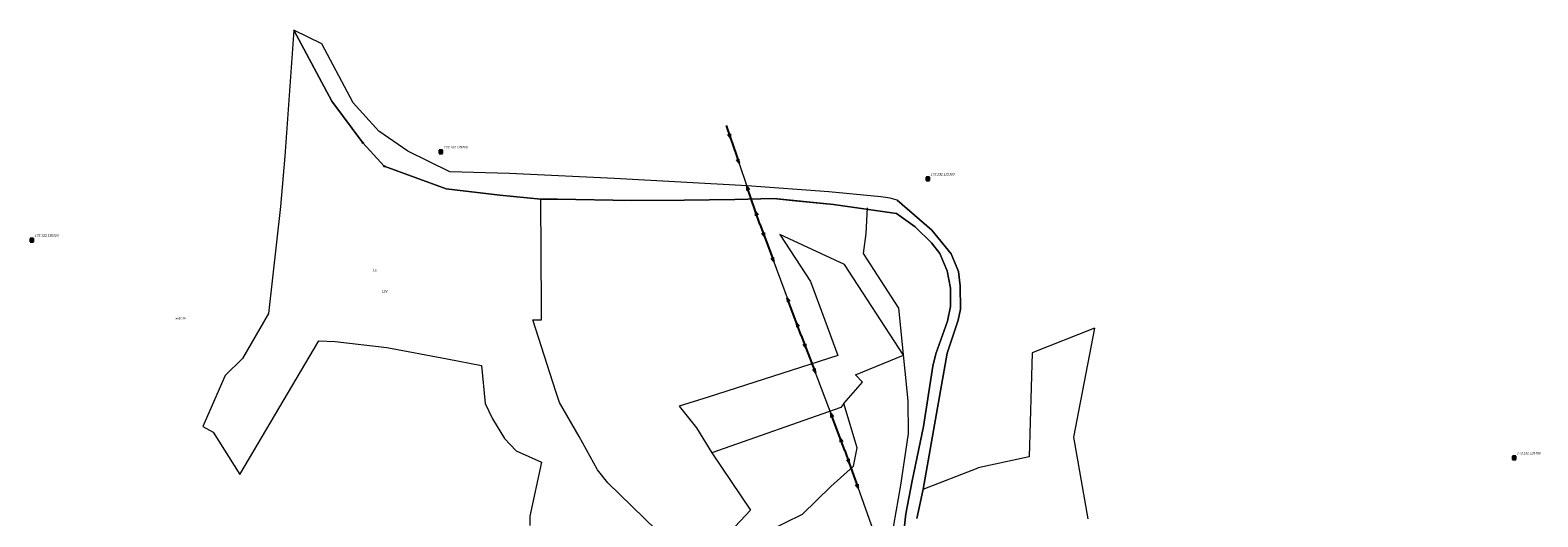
# Model space of a CAD drawing. Header units: metres. Extents: x 7423100 to 7431699, y 5527887 to 5533362.
# Tile 109 of 114: x 7427942 to 7428508, y 5530067 to 5530249. Entities that reach past the tile are written whole.
import ezdxf
from ezdxf.enums import TextEntityAlignment as Align

# ---------------------------------------------------------------- set-up
doc = ezdxf.new("R2010")
doc.units = ezdxf.units.M
doc.header["$MEASUREMENT"] = 0
doc.linetypes.add('219-500', pattern=[0])
doc.linetypes.add('suep_nn_500', pattern=[0])
doc.layers.get('0').update_dxf_attribs({"color": 2, "linetype": 'CONTINUOUS', "lineweight": 5})
for name, color, linetype in [('202-punkt graniczny', 7, 'CONTINUOUS'), ('203-punkt graniczny', 7, 'CONTINUOUS'), ('209-oznaczenie konturu klasyfikacyjnego', 7, 'CONTINUOUS'), ('210-oznaczenie konturu użytku gruntowego', 7, 'CONTINUOUS'), ('217-kontur klasyfikacyjny', 7, 'CONTINUOUS'), ('218-kontur użytku gruntowego', 7, 'CONTINUOUS'), ('219-działka ewidencyjna', 7, 'CONTINUOUS'), ('przewód elektroenergetyczny niskiego napięcia', 7, 'CONTINUOUS'), ('przewód wodociągowy', 7, 'CONTINUOUS'), ('przewód wodociągowy-Atr1', 7, 'CONTINUOUS'), ('Szczegółowa osnowa geodezyjna pozioma', 7, 'CONTINUOUS'), ('Szczegółowa osnowa geodezyjna pozioma-Atr103', 7, 'CONTINUOUS')]:
    doc.layers.add(name, color=color, linetype=linetype)
doc.styles.get("Standard").update_dxf_attribs({"font": 'Working1250.shx', "width": 0.75})

# ---------------------------------------------------------------- blocks, each defined once
blk = doc.blocks.new('202')
at = {"color": 0, "linetype": 'Continuous', "lineweight": 0}
blk.add_circle((0, 0), 0.25, dxfattribs=at)
blk = doc.blocks.new('203')
at = {"linetype": 'Continuous', "lineweight": 0}
h = blk.add_hatch(color=0, dxfattribs=at)
edge = h.paths.add_edge_path()
edge.add_arc((0, 0), 0.045, 0, 360)
blk = doc.blocks.new('SUEP1')
at = {"color": 0, "linetype": 'Continuous'}
for p, q in [((0, 0), (5, 0)), ((5, 0), (3.5, 0.5)), ((5, 0), (3.5, -0.5)), ((5, 0), (15, 0)), ((15, 0), (13.5, 0.5)), ((15, 0), (13.5, -0.5))]:
    blk.add_line(p, q, dxfattribs=at)
blk = doc.blocks.new('OSSP')
at = {"color": 0}
for p, q in [((-0.626, 0.625), (-0.626, -0.625)), ((-0.626, 0.625), (-0.626, -0.625)), ((0.624, 0.625), (-0.626, 0.625)), ((0.624, 0.625), (-0.626, 0.625)), ((0.3, 0), (-0.3, 0)), ((0.3, 0), (-0.3, 0)), ((0, -0.3), (0, 0.3)), ((0, -0.3), (0, 0.3)), ((0.624, -0.625), (0.624, 0.625)), ((0.624, -0.625), (0.624, 0.625)), ((-0.626, -0.625), (0.624, -0.625)), ((-0.626, -0.625), (0.624, -0.625))]:
    blk.add_line(p, q, dxfattribs=at)

msp = doc.modelspace()

# ---------------------------------------------------------------- linework, layer by layer
at = {"layer": '217-kontur klasyfikacyjny', "color": 92, "linetype": 'Continuous', "lineweight": 18, "flags": 128}
for points in [[(7428041.19, 5530249.39), (7428037.71, 5530202.21)], [(7428055.42, 5530222.85), (7428041.19, 5530249.39)], [(7428067.01, 5530207.15), (7428055.42, 5530222.85)], [(7428075.07, 5530198.39), (7428067.01, 5530207.15)], [(7428037.71, 5530202.21), (7428036.1, 5530183.36)], [(7428098.26, 5530189.99), (7428075.07, 5530198.39)], [(7428118.36, 5530187.5), (7428098.26, 5530189.99)], [(7428036.1, 5530183.36), (7428031.68, 5530143.23)], [(7428133.81, 5530186.11), (7428118.36, 5530187.5)], [(7428134.02, 5530145.33), (7428133.81, 5530186.11)], [(7428134.04, 5530140.83), (7428134.02, 5530145.33)], [(7428031.68, 5530143.23), (7428021.86, 5530126.28)], [(7428130.84, 5530140.81), (7428134.04, 5530140.83)], [(7428139.45, 5530113.96), (7428130.84, 5530140.81)], [(7428020.89, 5530082.86), (7428050.57, 5530132.93)], [(7428050.57, 5530132.93), (7428056.6, 5530132.64)], [(7428056.6, 5530132.64), (7428076.05, 5530130.37)], [(7428076.05, 5530130.37), (7428098.69, 5530126.16)], [(7428021.86, 5530126.28), (7428015.31, 5530119.99)], [(7428098.69, 5530126.16), (7428111.5, 5530123.72)], [(7428111.5, 5530123.72), (7428112.97, 5530109.47)], [(7428015.31, 5530119.99), (7428007.03, 5530100.86)], [(7428140.77, 5530109.85), (7428139.45, 5530113.96)], [(7428148.19, 5530097.11), (7428140.77, 5530109.85)], [(7428112.97, 5530109.47), (7428115.62, 5530103.71)], [(7428246.28, 5530107.93), (7428197.91, 5530090.98)], [(7428247.52, 5530109.37), (7428246.28, 5530107.93)], [(7428252.51, 5530092.83), (7428247.52, 5530109.37)], [(7428007.03, 5530100.86), (7428010.83, 5530098.66)], [(7428010.83, 5530098.66), (7428020.89, 5530082.86)], [(7428115.62, 5530103.71), (7428120.16, 5530096.32)], [(7428120.16, 5530096.32), (7428124.52, 5530091.64)], [(7428155.07, 5530084.5), (7428148.19, 5530097.11)], [(7428251.12, 5530085.89), (7428252.51, 5530092.83)], [(7428124.52, 5530091.64), (7428134.1, 5530087.39)], [(7428134.1, 5530087.39), (7428129.7, 5530067.22)], [(7428197.91, 5530090.98), (7428212.4, 5530069.39)], [(7428158.9, 5530079.71), (7428155.07, 5530084.5)], [(7428242.56, 5530078.35), (7428251.12, 5530085.89)], [(7428190.68, 5530048.86), (7428158.9, 5530079.71)], [(7428231.92, 5530067.96), (7428242.56, 5530078.35)], [(7428129.7, 5530067.22), (7428129.7, 5530063.62)], [(7428212.4, 5530069.39), (7428198.98, 5530055.1)], [(7428218.68, 5530061.38), (7428231.92, 5530067.96)]]:
    msp.add_lwpolyline(points, dxfattribs=at)
at = {"layer": '218-kontur użytku gruntowego', "color": 3, "linetype": 'Continuous', "lineweight": 18, "flags": 128}
for points in [[(7428041.19, 5530249.39), (7428037.71, 5530202.21)], [(7428041.19, 5530249.39), (7428055.42, 5530222.85)], [(7428051.68, 5530244.29), (7428041.19, 5530249.39)], [(7428055.42, 5530222.85), (7428041.19, 5530249.39)], [(7428063.35, 5530222.18), (7428051.68, 5530244.29)], [(7428055.42, 5530222.85), (7428067.01, 5530207.15)], [(7428067.01, 5530207.15), (7428055.42, 5530222.85)], [(7428072.99, 5530211.59), (7428063.35, 5530222.18)], [(7428083.88, 5530204.07), (7428072.99, 5530211.59)], [(7428067.01, 5530207.15), (7428075.07, 5530198.39)], [(7428075.07, 5530198.39), (7428067.01, 5530207.15)], [(7428037.71, 5530202.21), (7428036.1, 5530183.36)], [(7428099.66, 5530196.27), (7428083.88, 5530204.07)], [(7428075.07, 5530198.39), (7428098.26, 5530189.99)], [(7428098.26, 5530189.99), (7428075.07, 5530198.39)], [(7428121.98, 5530195.74), (7428099.66, 5530196.27)], [(7428161.47, 5530193.83), (7428121.98, 5530195.74)], [(7428098.26, 5530189.99), (7428118.36, 5530187.5)], [(7428118.36, 5530187.5), (7428098.26, 5530189.99)], [(7428211.21, 5530191.11), (7428161.47, 5530193.83)], [(7428241.86, 5530188.78), (7428211.21, 5530191.11)], [(7428036.1, 5530183.36), (7428031.68, 5530143.23)], [(7428118.36, 5530187.5), (7428133.81, 5530186.11)], [(7428133.81, 5530186.11), (7428118.36, 5530187.5)], [(7428133.81, 5530186.11), (7428140.1, 5530186.01)], [(7428134.02, 5530145.33), (7428133.81, 5530186.11)], [(7428140.1, 5530186.01), (7428167.62, 5530185.57)], [(7428167.62, 5530185.57), (7428187.55, 5530185.64)], [(7428187.55, 5530185.64), (7428206.6, 5530185.99)], [(7428206.6, 5530185.99), (7428221.22, 5530186.28)], [(7428221.22, 5530186.28), (7428228.12, 5530185.58)], [(7428228.12, 5530185.58), (7428243.59, 5530184.01)], [(7428261.4, 5530186.99), (7428241.86, 5530188.78)], [(7428243.59, 5530184.01), (7428267.26, 5530180.71)], [(7428264.88, 5530186.43), (7428261.4, 5530186.99)], [(7428267.51, 5530185.67), (7428264.88, 5530186.43)], [(7428280.5, 5530174.39), (7428267.51, 5530185.67)], [(7428267.26, 5530180.71), (7428274.22, 5530175.63)], [(7428247.68, 5530161.52), (7428223.43, 5530172.85)], [(7428223.43, 5530172.85), (7428234.99, 5530155.22)], [(7428274.22, 5530175.63), (7428280.36, 5530169.63)], [(7428287.76, 5530165.6), (7428280.5, 5530174.39)], [(7428280.36, 5530169.63), (7428283.44, 5530165.73)], [(7428269.8, 5530127.59), (7428247.68, 5530161.52)], [(7428283.44, 5530165.73), (7428286.24, 5530159.17)], [(7428290.42, 5530158.91), (7428287.76, 5530165.6)], [(7428234.99, 5530155.22), (7428240.36, 5530140.62)], [(7428286.24, 5530159.17), (7428287.5, 5530152.62)], [(7428291.12, 5530153.6), (7428290.42, 5530158.91)], [(7428287.5, 5530152.62), (7428287.51, 5530145.78)], [(7428291.27, 5530144.81), (7428291.12, 5530153.6)], [(7428134.04, 5530140.83), (7428134.02, 5530145.33)], [(7428287.51, 5530145.78), (7428286.39, 5530140.29)], [(7428290.3, 5530140.62), (7428291.27, 5530144.81)], [(7428031.68, 5530143.23), (7428021.86, 5530126.28)], [(7428130.84, 5530140.81), (7428134.04, 5530140.83)], [(7428139.45, 5530113.96), (7428130.84, 5530140.81)], [(7428240.36, 5530140.62), (7428245.21, 5530127.43)], [(7428286.39, 5530140.29), (7428281.94, 5530128)], [(7428286.27, 5530128.33), (7428290.3, 5530140.62)], [(7428020.89, 5530082.86), (7428050.57, 5530132.93)], [(7428050.57, 5530132.93), (7428056.6, 5530132.64)], [(7428056.6, 5530132.64), (7428076.05, 5530130.37)], [(7428076.05, 5530130.37), (7428098.69, 5530126.16)], [(7428245.21, 5530127.43), (7428196.53, 5530111.75)], [(7428251.87, 5530120.19), (7428269.8, 5530127.59)], [(7428281.94, 5530128), (7428280.83, 5530123.39)], [(7428282.94, 5530109.91), (7428286.27, 5530128.33)], [(7428021.86, 5530126.28), (7428015.31, 5530119.99)], [(7428098.69, 5530126.16), (7428111.5, 5530123.72)], [(7428111.5, 5530123.72), (7428112.97, 5530109.47)], [(7428280.83, 5530123.39), (7428277.37, 5530100.78)], [(7428015.31, 5530119.99), (7428007.03, 5530100.86)], [(7428247.52, 5530109.37), (7428254.46, 5530117.41)], [(7428254.46, 5530117.41), (7428251.87, 5530120.19)], [(7428140.77, 5530109.85), (7428139.45, 5530113.96)], [(7428148.19, 5530097.11), (7428140.77, 5530109.85)], [(7428196.53, 5530111.75), (7428185.71, 5530108.47)], [(7428277.25, 5530077.33), (7428282.94, 5530109.91)], [(7428112.97, 5530109.47), (7428115.62, 5530103.71)], [(7428185.71, 5530108.47), (7428192.14, 5530100.25)], [(7428252.51, 5530092.83), (7428247.52, 5530109.37)], [(7428007.03, 5530100.86), (7428010.83, 5530098.66)], [(7428010.83, 5530098.66), (7428020.89, 5530082.86)], [(7428115.62, 5530103.71), (7428120.16, 5530096.32)], [(7428192.14, 5530100.25), (7428197.91, 5530090.98)], [(7428277.37, 5530100.78), (7428273.06, 5530080.39)], [(7428120.16, 5530096.32), (7428124.52, 5530091.64)], [(7428155.07, 5530084.5), (7428148.19, 5530097.11)], [(7428251.12, 5530085.89), (7428252.51, 5530092.83)], [(7428124.52, 5530091.64), (7428134.1, 5530087.39)], [(7428134.1, 5530087.39), (7428129.7, 5530067.22)], [(7428197.91, 5530090.98), (7428212.4, 5530069.39)], [(7428158.9, 5530079.71), (7428155.07, 5530084.5)], [(7428242.56, 5530078.35), (7428251.12, 5530085.89)], [(7428190.68, 5530048.86), (7428158.9, 5530079.71)], [(7428231.92, 5530067.96), (7428242.56, 5530078.35)], [(7428273.06, 5530080.39), (7428270.71, 5530068.04)], [(7428274.9, 5530066.35), (7428277.25, 5530077.33)], [(7428129.7, 5530067.22), (7428129.7, 5530063.62)], [(7428212.4, 5530069.39), (7428198.98, 5530055.1)], [(7428218.68, 5530061.38), (7428231.92, 5530067.96)], [(7428270.71, 5530068.04), (7428269.46, 5530056.73)]]:
    msp.add_lwpolyline(points, dxfattribs=at)
at = {"layer": '219-działka ewidencyjna', "color": 7, "linetype": '219-500', "lineweight": 18, "flags": 128}
for points in [[(7428041.19, 5530249.39), (7428055.42, 5530222.85)], [(7428051.68, 5530244.29), (7428041.19, 5530249.39)], [(7428063.35, 5530222.18), (7428051.68, 5530244.29)], [(7428055.42, 5530222.85), (7428067.01, 5530207.15)], [(7428072.99, 5530211.59), (7428063.35, 5530222.18)], [(7428083.88, 5530204.07), (7428072.99, 5530211.59)], [(7428067.01, 5530207.15), (7428075.07, 5530198.39)], [(7428099.66, 5530196.27), (7428083.88, 5530204.07)], [(7428098.26, 5530189.99), (7428075.07, 5530198.39)], [(7428121.98, 5530195.74), (7428099.66, 5530196.27)], [(7428161.47, 5530193.83), (7428121.98, 5530195.74)], [(7428118.36, 5530187.5), (7428098.26, 5530189.99)], [(7428211.21, 5530191.11), (7428161.47, 5530193.83)], [(7428241.86, 5530188.78), (7428211.21, 5530191.11)], [(7428133.81, 5530186.11), (7428118.36, 5530187.5)], [(7428140.1, 5530186.01), (7428133.81, 5530186.11)], [(7428167.62, 5530185.57), (7428140.1, 5530186.01)], [(7428187.55, 5530185.64), (7428167.62, 5530185.57)], [(7428206.6, 5530185.99), (7428187.55, 5530185.64)], [(7428221.22, 5530186.28), (7428206.6, 5530185.99)], [(7428243.59, 5530184.01), (7428221.22, 5530186.28)], [(7428261.4, 5530186.99), (7428241.86, 5530188.78)], [(7428267.26, 5530180.71), (7428243.59, 5530184.01)], [(7428264.88, 5530186.43), (7428261.4, 5530186.99)], [(7428267.51, 5530185.67), (7428264.88, 5530186.43)], [(7428267.51, 5530185.67), (7428280.5, 5530174.39)], [(7428274.22, 5530175.63), (7428267.26, 5530180.71)], [(7428280.36, 5530169.63), (7428274.22, 5530175.63)], [(7428280.5, 5530174.39), (7428287.76, 5530165.6)], [(7428283.44, 5530165.73), (7428280.36, 5530169.63)], [(7428286.24, 5530159.17), (7428283.44, 5530165.73)], [(7428287.76, 5530165.6), (7428290.42, 5530158.91)], [(7428287.5, 5530152.62), (7428286.24, 5530159.17)], [(7428290.42, 5530158.91), (7428291.12, 5530153.6)], [(7428287.51, 5530145.78), (7428287.5, 5530152.62)], [(7428291.12, 5530153.6), (7428291.27, 5530144.81)], [(7428286.39, 5530140.29), (7428287.51, 5530145.78)], [(7428291.27, 5530144.81), (7428290.3, 5530140.62)], [(7428281.94, 5530128), (7428286.39, 5530140.29)], [(7428290.3, 5530140.62), (7428286.27, 5530128.33)], [(7428341.47, 5530137.72), (7428318.12, 5530128.41)], [(7428341.47, 5530137.72), (7428333.63, 5530096.75)], [(7428280.83, 5530123.39), (7428281.94, 5530128)], [(7428286.27, 5530128.33), (7428282.94, 5530109.91)], [(7428318.12, 5530128.41), (7428317.04, 5530089.41)], [(7428277.37, 5530100.78), (7428280.83, 5530123.39)], [(7428282.94, 5530109.91), (7428277.25, 5530077.33)], [(7428273.06, 5530080.39), (7428277.37, 5530100.78)], [(7428333.63, 5530096.75), (7428339.02, 5530066.21)], [(7428317.04, 5530089.41), (7428297.9, 5530085.3)], [(7428277.25, 5530077.33), (7428297.9, 5530085.3)], [(7428270.71, 5530068.04), (7428273.06, 5530080.39)], [(7428277.25, 5530077.33), (7428274.9, 5530066.35)], [(7428269.46, 5530056.73), (7428270.71, 5530068.04)]]:
    msp.add_lwpolyline(points, dxfattribs=at)
at = {"layer": 'przewód elektroenergetyczny niskiego napięcia', "color": 1, "linetype": 'suep_nn_500', "lineweight": 18, "flags": 128}
for points in [[(7428203.29, 5530213.72), (7428215.95, 5530176.69)], [(7428215.95, 5530176.69), (7428231.48, 5530134.96)], [(7428231.48, 5530134.96), (7428247.85, 5530091.78)], [(7428247.85, 5530091.78), (7428261.82, 5530052.33)]]:
    msp.add_lwpolyline(points, dxfattribs=at)
at = {"layer": 'przewód wodociągowy', "color": 5, "linetype": 'Continuous', "lineweight": 18, "flags": 128}
msp.add_lwpolyline([(7428265.3, 5530058.79), (7428268.8, 5530078.81), (7428271.77, 5530098.15), (7428271.61, 5530110.37), (7428270.46, 5530121.53), (7428268.04, 5530145.14), (7428254.82, 5530165.66), (7428255.79, 5530173.24), (7428256.38, 5530182.75)], dxfattribs=at)

# ---------------------------------------------------------------- block references
at = {"layer": '202-punkt graniczny', "color": 7, "linetype": 'Continuous', "lineweight": 18}
for p in [(7428067.01, 5530207.15), (7428075.07, 5530198.39)]:
    msp.add_blockref('202', p, dxfattribs=at)
at = {"layer": '203-punkt graniczny', "color": 7, "linetype": 'Continuous', "lineweight": 18}
for p in [(7428041.19, 5530249.39), (7428051.68, 5530244.29), (7428055.42, 5530222.85), (7428063.35, 5530222.18), (7428072.99, 5530211.59), (7428083.88, 5530204.07), (7428099.66, 5530196.27), (7428121.98, 5530195.74), (7428098.26, 5530189.99), (7428161.47, 5530193.83), (7428211.21, 5530191.11), (7428118.36, 5530187.5), (7428133.81, 5530186.11), (7428140.1, 5530186.01), (7428167.62, 5530185.57), (7428187.55, 5530185.64), (7428206.6, 5530185.99), (7428221.22, 5530186.28), (7428241.86, 5530188.78), (7428243.59, 5530184.01), (7428261.4, 5530186.99), (7428264.88, 5530186.43), (7428267.51, 5530185.67), (7428267.26, 5530180.71), (7428274.22, 5530175.63), (7428280.5, 5530174.39), (7428280.36, 5530169.63), (7428283.44, 5530165.73), (7428287.76, 5530165.6), (7428286.24, 5530159.17), (7428290.42, 5530158.91), (7428287.5, 5530152.62), (7428291.12, 5530153.6), (7428287.51, 5530145.78), (7428291.27, 5530144.81), (7428286.39, 5530140.29), (7428290.3, 5530140.62), (7428341.47, 5530137.72), (7428281.94, 5530128), (7428286.27, 5530128.33), (7428318.12, 5530128.41), (7428280.83, 5530123.39), (7428282.94, 5530109.91), (7428277.37, 5530100.78), (7428333.63, 5530096.75), (7428317.04, 5530089.41), (7428297.9, 5530085.3), (7428273.06, 5530080.39), (7428277.25, 5530077.33), (7428270.71, 5530068.04)]:
    msp.add_blockref('203', p, dxfattribs=at)
at = {"layer": 'przewód elektroenergetyczny niskiego napięcia', "color": 1, "linetype": 'Continuous', "lineweight": 18}
for p, rotation in [((7428203.29, 5530213.72), 288.875), ((7428215.95, 5530176.69), 108.875), ((7428215.95, 5530176.69), 290.413), ((7428231.48, 5530134.96), 110.413), ((7428231.48, 5530134.96), 290.762), ((7428247.85, 5530091.78), 110.762), ((7428247.85, 5530091.78), 289.5)]:
    msp.add_blockref('SUEP1', p, dxfattribs=dict(at, rotation=rotation))
at = {"layer": 'Szczegółowa osnowa geodezyjna pozioma', "color": 7, "linetype": 'Continuous', "lineweight": 18}
for p in [(7428096.29, 5530203.81), (7428278.96, 5530193.64), (7427942.84, 5530170.72), (7428498.9, 5530089.11)]:
    msp.add_blockref('OSSP', p, dxfattribs=at)

# ---------------------------------------------------------------- texts
at = {"layer": '209-oznaczenie konturu klasyfikacyjnego', "color": 3, "linetype": 'Continuous', "lineweight": 18, "width": 0.79}
msp.add_text('LsV', height=1, dxfattribs=at).set_placement((7428074.09, 5530151.05))
at = {"layer": '210-oznaczenie konturu użytku gruntowego', "color": 3, "linetype": 'Continuous', "lineweight": 18, "width": 0.79}
msp.add_text('Ls', height=1, dxfattribs=at).set_placement((7428070.81, 5530158.97))
at = {"layer": 'przewód wodociągowy-Atr1', "color": 5, "width": 0.9}
msp.add_text('woD160', height=0.75, rotation=-0.775, dxfattribs=at).set_placement((7427996.67, 5530141))
at = {"layer": 'Szczegółowa osnowa geodezyjna pozioma-Atr103', "color": 7, "oblique": 15, "width": 0.9}
for s, p in [('173.132.125200', (7428097.29, 5530204.81)), ('173.132.125300', (7428279.96, 5530194.64)), ('173.132.135000', (7427943.84, 5530171.72)), ('173.132.125400', (7428499.9, 5530090.11))]:
    msp.add_text(s, height=0.9, dxfattribs=at).set_placement(p, align=Align.BOTTOM_LEFT)

doc.saveas('drawing.dxf')
